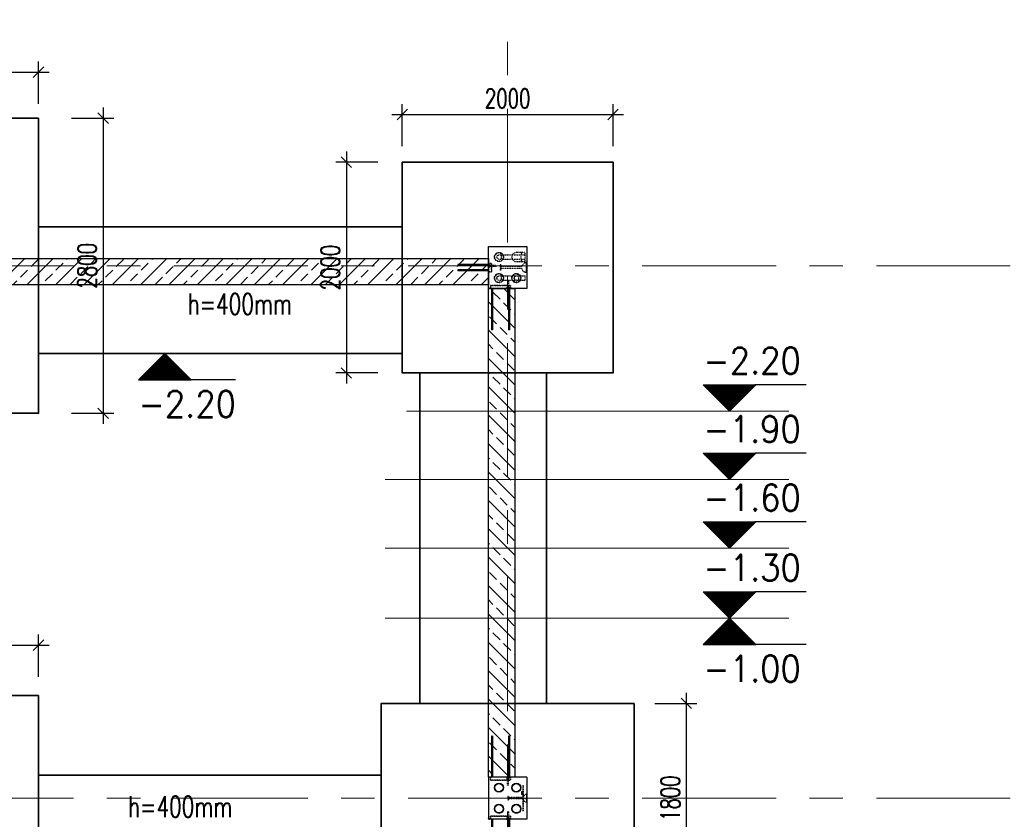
# Model space of a CAD drawing. Header units: millimetres. Extents: x 6071355 to 6728188, y -31956 to 56387.
# Tile 57 of 59: x 6106417 to 6115763, y 39483 to 47070. Entities that reach past the tile are written whole.
import ezdxf

# ---------------------------------------------------------------- set-up
doc = ezdxf.new("R2010")
doc.units = ezdxf.units.MM
doc.header["$MEASUREMENT"] = 0
doc.linetypes.add('DXK_LINE_DOT2', pattern=[3.9198, 1.9599, -1.9599])
doc.linetypes.add('Grid Line', pattern=[2222.5, 1270, -317.5, 317.5, -317.5])
doc.layers.add('A_wymiary', color=7, linetype='Continuous', lineweight=15, true_color=0x848484)
for name, color, linetype in [('BZ_kot', 7, 'Continuous'), ('BZ_MUR_FUND', 8, 'Continuous'), ('BZ_ŚCIANA.ŻELB', 5, 'Continuous'), ('ELEMENTY', 7, 'Continuous')]:
    doc.layers.add(name, color=color, linetype=linetype)
doc.layers.add('M_ŁAWY', color=3, linetype='Continuous', lineweight=35)
doc.layers.add('Standard 1350-A_01-RZUT PARTERU LUSTRO2_28_Nowe_MODO_A1_osie-1_Nr_pióra__7_Nr_pióra__7_Nr_pióra__7', color=7, linetype='Continuous', lineweight=18)
doc.styles.add('ROMANS', font='romans.shx', dxfattribs={"width": 0.8})
doc.styles.add('wymiar', font='romans.shx', dxfattribs={"width": 0.7})
doc.dimstyles.new('AB_100mm', dxfattribs={"dimscale": 100, "dimtxt": 1.8, "dimasz": 1, "dimexe": 1, "dimexo": 0, "dimtad": 1, "dimrnd": 1, "dimtxsty": 'wymiar', "dimblk": 'OBLIQUE', "dimcen": 2.5, "dimdle": 1, "dimclrd": 4, "dimclre": 4, "dimclrt": 3, "dimadec": 0, "dimazin": 0, "dimtfac": 1, "dimtix": 1, "dimtmove": 2, "dimatfit": 3, "dimfxl": 3, "dimfxlon": 1, "dimarcsym": 0})

# ---------------------------------------------------------------- blocks, each defined once
blk = doc.blocks.new('Part-86624973-72582 - 1482')
at = {"layer": 'ELEMENTY', "color": 2, "linetype": 'Continuous'}
for p, q in [((11535.1, 11755), (11535.1, 11390)), ((11935.1, 11755), (11535.1, 11755)), ((11935.1, 11390), (11935.1, 11755)), ((11535.1, 11390), (11935.1, 11390))]:
    blk.add_line(p, q, dxfattribs=at)
blk = doc.blocks.new('Part-86624973-72801 - 1482')
at = {"layer": 'ELEMENTY', "color": 2, "linetype": 'Continuous'}
for p, q in [((16570.1, 11390), (16570.1, 11755)), ((16570.1, 11755), (16970.1, 11755)), ((16970.1, 11390), (16970.1, 11755)), ((16570.1, 11390), (16970.1, 11390))]:
    blk.add_line(p, q, dxfattribs=at)
blk = doc.blocks.new('Part-86624973-72802 - 1482')
at = {"layer": 'ELEMENTY', "color": 1, "linetype": 'DXK_LINE_DOT2'}
for p, q in [((16970.1, 11755), (16960.1, 11755)), ((16960.1, 11755), (16960.1, 11745)), ((16970.1, 11745), (16960.1, 11745)), ((16970.1, 11755), (16970.1, 11745))]:
    blk.add_line(p, q, dxfattribs=at)
blk = doc.blocks.new('Part-86624973-72811 - 1482')
at = {"layer": 'ELEMENTY', "color": 1, "linetype": 'DXK_LINE_DOT2'}
for p, q in [((16645.1, 11575.5), (16585.1, 11575.5)), ((16585.1, 11564.5), (16585.1, 11575.5)), ((16645.1, 11564.5), (16585.1, 11564.5)), ((16645.1, 11564.5), (16645.1, 11575.5))]:
    blk.add_line(p, q, dxfattribs=at)
blk = doc.blocks.new('Part-86624973-72815 - 1482')
at = {"layer": 'ELEMENTY', "color": 1, "linetype": 'DXK_LINE_DOT2'}
for p, q in [((16895.1, 11575.5), (16895.1, 11564.5)), ((16895.1, 11575.5), (16955.1, 11575.5)), ((16895.1, 11564.5), (16955.1, 11564.5)), ((16955.1, 11575.5), (16955.1, 11564.5))]:
    blk.add_line(p, q, dxfattribs=at)
blk = doc.blocks.new('ReinforcementGroup-86624973-72819 - 1482')
at = {"layer": 'ELEMENTY', "color": 1, "linetype": 'Continuous'}
for p, q in [((16180.1, 11715), (16180.1, 11725)), ((16180.1, 11725), (16570.1, 11725)), ((16180.1, 11715), (16180.1, 11725)), ((16180.1, 11725), (16570.1, 11725)), ((16180.1, 11715), (16180.1, 11725)), ((16180.1, 11725), (16570.1, 11725)), ((16180.1, 11715), (16180.1, 11725)), ((16180.1, 11725), (16570.1, 11725)), ((16180.1, 11715), (16180.1, 11725)), ((16180.1, 11725), (16570.1, 11725)), ((16180.1, 11715), (16570.1, 11715)), ((16180.1, 11715), (16570.1, 11715)), ((16180.1, 11715), (16570.1, 11715)), ((16180.1, 11715), (16570.1, 11715)), ((16180.1, 11715), (16570.1, 11715)), ((16180.1, 11555), (16180.1, 11565)), ((16180.1, 11565), (16570.1, 11565)), ((16180.1, 11555), (16180.1, 11565)), ((16180.1, 11565), (16570.1, 11565)), ((16180.1, 11555), (16180.1, 11565)), ((16180.1, 11565), (16570.1, 11565)), ((16180.1, 11555), (16180.1, 11565)), ((16180.1, 11565), (16570.1, 11565)), ((16180.1, 11555), (16180.1, 11565)), ((16180.1, 11565), (16570.1, 11565)), ((16180.1, 11555), (16570.1, 11555)), ((16180.1, 11555), (16570.1, 11555)), ((16180.1, 11555), (16570.1, 11555)), ((16180.1, 11555), (16570.1, 11555)), ((16180.1, 11555), (16570.1, 11555))]:
    blk.add_line(p, q, dxfattribs=at)
blk = doc.blocks.new('Part-86624973-72833 - 1482')
at = {"layer": 'ELEMENTY', "color": 1, "linetype": 'DXK_LINE_DOT2'}
for p, q in [((11817.8, 11665), (11815.1, 11655)), ((11815.1, 11655), (11815.1, 11405)), ((11815.1, 11628.7), (11817.8, 11632.1)), ((11825.1, 11672.3), (11817.8, 11665)), ((11817.8, 11632.1), (11825.1, 11634.6)), ((11835.1, 11675), (11825.1, 11672.3)), ((11825.1, 11634.6), (11835.1, 11635.5)), ((11845.1, 11672.3), (11835.1, 11675)), ((11835.1, 11635.5), (11845.1, 11634.6)), ((11852.5, 11665), (11845.1, 11672.3)), ((11845.1, 11634.6), (11852.5, 11632.1)), ((11855.1, 11655), (11852.5, 11665)), ((11852.5, 11632.1), (11855.1, 11628.7)), ((11855.1, 11655), (11855.1, 11405)), ((11855.1, 11405), (11815.1, 11405))]:
    blk.add_line(p, q, dxfattribs=at)
blk = doc.blocks.new('Part-86624973-72821 - 1482')
at = {"layer": 'ELEMENTY', "color": 1, "linetype": 'DXK_LINE_DOT2'}
for p, q in [((16730.2, 11395), (16730.2, 11390)), ((16730.2, 11395), (16810.2, 11395)), ((16730.2, 11390), (16810.2, 11390)), ((16810.2, 11395), (16810.2, 11390))]:
    blk.add_line(p, q, dxfattribs=at)
blk = doc.blocks.new('Part-86624973-72829 - 1482')
at = {"layer": 'ELEMENTY', "color": 1, "linetype": 'DXK_LINE_DOT2'}
for radius, start, end in [(43.5, 112.5, 292.5), (40, 67.5, 247.5), (43.5, 292.5, 112.5), (40, 247.5, 67.5)]:
    blk.add_arc((11835.1, 11490), radius, start, end, dxfattribs=at)
blk = doc.blocks.new('Part-86624973-72803 - 1482')
at = {"layer": 'ELEMENTY', "color": 2, "linetype": 'Continuous'}
for radius, start, end in [(43.5, 22.5, 202.5), (43.5, 202.5, 22.5), (40, 157.5, 337.5), (40, 337.5, 157.5)]:
    blk.add_arc((16670.1, 11490), radius, start, end, dxfattribs=at)
blk = doc.blocks.new('Part-86624973-72805 - 1482')
at = {"layer": 'ELEMENTY', "color": 2, "linetype": 'Continuous'}
for radius, start, end in [(43.5, 22.5, 202.5), (40, 337.5, 157.5), (43.5, 202.5, 22.5), (40, 157.5, 337.5)]:
    blk.add_arc((16870.1, 11655), radius, start, end, dxfattribs=at)
blk = doc.blocks.new('Part-86624973-72823 - 1482')
at = {"layer": 'ELEMENTY', "color": 1, "linetype": 'DXK_LINE_DOT2'}
for p, q in [((16645.2, 11429), (16645.2, 11425)), ((16645.2, 11429), (16895.2, 11429)), ((16645.2, 11425), (16895.2, 11425)), ((16895.2, 11429), (16895.2, 11425))]:
    blk.add_line(p, q, dxfattribs=at)
blk = doc.blocks.new('Part-86624973-72831 - 1482')
at = {"layer": 'ELEMENTY', "color": 1, "linetype": 'DXK_LINE_DOT2'}
for radius, start, end in [(43.5, 112.5, 292.5), (40, 67.5, 247.5), (43.5, 292.5, 112.5), (40, 247.5, 67.5)]:
    blk.add_arc((11635.1, 11655), radius, start, end, dxfattribs=at)
blk = doc.blocks.new('Part-86624973-72809 - 1482')
at = {"layer": 'ELEMENTY', "color": 1, "linetype": 'DXK_LINE_DOT2'}
for p, q in [((16645.1, 11575.5), (16585.1, 11575.5)), ((16585.1, 11564.5), (16585.1, 11575.5)), ((16645.1, 11564.5), (16585.1, 11564.5)), ((16645.1, 11564.5), (16645.1, 11575.5))]:
    blk.add_line(p, q, dxfattribs=at)
blk = doc.blocks.new('Part-86624973-72804 - 1482')
at = {"layer": 'ELEMENTY', "color": 2, "linetype": 'Continuous'}
for radius, start, end in [(43.5, 22.5, 202.5), (43.5, 202.5, 22.5), (40, 157.5, 337.5), (40, 337.5, 157.5)]:
    blk.add_arc((16870.1, 11490), radius, start, end, dxfattribs=at)
blk = doc.blocks.new('Part-86624973-72806 - 1482')
at = {"layer": 'ELEMENTY', "color": 2, "linetype": 'Continuous'}
for radius, start, end in [(43.5, 22.5, 202.5), (40, 337.5, 157.5), (43.5, 202.5, 22.5), (40, 157.5, 337.5)]:
    blk.add_arc((16670.1, 11655), radius, start, end, dxfattribs=at)
blk = doc.blocks.new('Part-86624973-72807 - 1482')
at = {"layer": 'ELEMENTY', "color": 1, "linetype": 'DXK_LINE_DOT2'}
for p, q in [((16752.6, 11565), (16752.6, 11571)), ((16752.6, 11571), (16752.9, 11571)), ((16752.6, 11565), (16787.6, 11565)), ((16752.9, 11571), (16753.7, 11571)), ((16753.7, 11571), (16787.6, 11571)), ((16763.1, 11427.1), (16763.1, 11565)), ((16777.1, 11427.1), (16777.1, 11565)), ((16787.6, 11565), (16787.6, 11571)), ((16732.9, 11397.6), (16735.3, 11405.2)), ((16735.3, 11405.2), (16739.7, 11412.8)), ((16739.7, 11412.8), (16747.3, 11420.4)), ((16747.3, 11420.4), (16753.6, 11424.2)), ((16753.6, 11424.2), (16759.5, 11426.5)), ((16759.5, 11426.5), (16763.1, 11427.1)), ((16777.1, 11427.1), (16780.8, 11426.5)), ((16780.8, 11426.5), (16786.7, 11424.2)), ((16786.7, 11424.2), (16792.9, 11420.4)), ((16800.5, 11412.8), (16792.9, 11420.4)), ((16805, 11405.2), (16800.5, 11412.8)), ((16807.4, 11397.6), (16805, 11405.2)), ((16732.1, 11390), (16732.9, 11397.6)), ((16808.1, 11390), (16732.1, 11390)), ((16734, 11390), (16734.7, 11397.6)), ((16739.4, 11390), (16740, 11397.6)), ((16747.8, 11390), (16748.3, 11397.6)), ((16758.4, 11390), (16758.6, 11397.6)), ((16770.1, 11390), (16770.1, 11397.6)), ((16781.9, 11390), (16781.7, 11397.6)), ((16792.5, 11390), (16792, 11397.6)), ((16800.9, 11390), (16800.3, 11397.6)), ((16806.3, 11390), (16805.6, 11397.6)), ((16808.1, 11390), (16807.4, 11397.6))]:
    blk.add_line(p, q, dxfattribs=at)
blk = doc.blocks.new('Part-86624973-72808 - 1482')
at = {"layer": 'ELEMENTY', "color": 2, "linetype": 'Continuous'}
for p, q in [((16570.1, 11578.3), (16570.1, 11583.3)), ((16570.1, 11583.3), (16571.1, 11583.3)), ((16584.1, 11578.3), (16570.1, 11578.3)), ((16570.1, 11556.8), (16570.1, 11561.8)), ((16570.1, 11561.8), (16584.1, 11561.8)), ((16571.1, 11556.8), (16570.1, 11556.8)), ((16571.1, 11583.3), (16571.1, 11579.3)), ((16571.1, 11579.3), (16585.1, 11579.3)), ((16585.1, 11560.8), (16571.1, 11560.8)), ((16571.1, 11556.8), (16571.1, 11560.8)), ((16584.1, 11561.8), (16584.1, 11578.3)), ((16585.1, 11579.3), (16585.1, 11560.8))]:
    blk.add_line(p, q, dxfattribs=at)
blk = doc.blocks.new('Part-86624973-72810 - 1482')
at = {"layer": 'ELEMENTY', "color": 1, "linetype": 'DXK_LINE_DOT2'}
for p, q in [((16645.1, 11575.5), (16585.1, 11575.5)), ((16585.1, 11564.5), (16585.1, 11575.5)), ((16645.1, 11564.5), (16585.1, 11564.5)), ((16645.1, 11564.5), (16645.1, 11575.5))]:
    blk.add_line(p, q, dxfattribs=at)
blk = doc.blocks.new('Part-86624973-72812 - 1482')
at = {"layer": 'ELEMENTY', "color": 2, "linetype": 'Continuous'}
for p, q in [((16955.1, 11560.8), (16955.1, 11579.3)), ((16955.1, 11579.3), (16969.1, 11579.3)), ((16969.1, 11560.8), (16955.1, 11560.8)), ((16970.1, 11578.3), (16956.1, 11578.3)), ((16956.1, 11578.3), (16956.1, 11561.8)), ((16956.1, 11561.8), (16970.1, 11561.8)), ((16970.1, 11583.3), (16969.1, 11583.3)), ((16969.1, 11583.3), (16969.1, 11579.3)), ((16969.1, 11556.8), (16969.1, 11560.8)), ((16970.1, 11556.8), (16969.1, 11556.8)), ((16970.1, 11583.3), (16970.1, 11578.3)), ((16970.1, 11561.8), (16970.1, 11556.8))]:
    blk.add_line(p, q, dxfattribs=at)
blk = doc.blocks.new('Part-86624973-72813 - 1482')
at = {"layer": 'ELEMENTY', "color": 1, "linetype": 'DXK_LINE_DOT2'}
for p, q in [((16895.1, 11575.5), (16895.1, 11564.5)), ((16895.1, 11575.5), (16955.1, 11575.5)), ((16895.1, 11564.5), (16955.1, 11564.5)), ((16955.1, 11575.5), (16955.1, 11564.5))]:
    blk.add_line(p, q, dxfattribs=at)
blk = doc.blocks.new('Part-86624973-72814 - 1482')
at = {"layer": 'ELEMENTY', "color": 1, "linetype": 'DXK_LINE_DOT2'}
for p, q in [((16895.1, 11575.5), (16895.1, 11564.5)), ((16895.1, 11575.5), (16955.1, 11575.5)), ((16895.1, 11564.5), (16955.1, 11564.5)), ((16955.1, 11575.5), (16955.1, 11564.5))]:
    blk.add_line(p, q, dxfattribs=at)
blk = doc.blocks.new('Part-86624973-72816 - 1482')
at = {"layer": 'ELEMENTY', "color": 1, "linetype": 'DXK_LINE_DOT2'}
for p, q in [((16940.1, 11735), (16940.1, 11545)), ((16970.1, 11735), (16940.1, 11735)), ((16941.1, 11546), (16941.1, 11734)), ((16941.1, 11734), (16970.1, 11734)), ((16970.1, 11734), (16970.1, 11735)), ((16940.1, 11545), (16970.1, 11545)), ((16970.1, 11546), (16941.1, 11546)), ((16970.1, 11545), (16970.1, 11546))]:
    blk.add_line(p, q, dxfattribs=at)
blk = doc.blocks.new('ReinforcementGroup-86624973-72817 - 1482')
at = {"layer": 'ELEMENTY', "color": 1, "linetype": 'Continuous'}
for p, q in [((16970.1, 11725), (17360.1, 11725)), ((16970.1, 11725), (17360.1, 11725)), ((16970.1, 11725), (17360.1, 11725)), ((16970.1, 11725), (17360.1, 11725)), ((16970.1, 11725), (17360.1, 11725)), ((16970.1, 11715), (17360.1, 11715)), ((16970.1, 11715), (17360.1, 11715)), ((16970.1, 11715), (17360.1, 11715)), ((16970.1, 11715), (17360.1, 11715)), ((16970.1, 11715), (17360.1, 11715)), ((17360.1, 11715), (17360.1, 11725)), ((17360.1, 11715), (17360.1, 11725)), ((17360.1, 11715), (17360.1, 11725)), ((17360.1, 11715), (17360.1, 11725)), ((17360.1, 11715), (17360.1, 11725)), ((16970.1, 11565), (17360.1, 11565)), ((16970.1, 11565), (17360.1, 11565)), ((16970.1, 11565), (17360.1, 11565)), ((16970.1, 11565), (17360.1, 11565)), ((16970.1, 11565), (17360.1, 11565)), ((16970.1, 11555), (17360.1, 11555)), ((16970.1, 11555), (17360.1, 11555)), ((16970.1, 11555), (17360.1, 11555)), ((16970.1, 11555), (17360.1, 11555)), ((16970.1, 11555), (17360.1, 11555)), ((17360.1, 11555), (17360.1, 11565)), ((17360.1, 11555), (17360.1, 11565)), ((17360.1, 11555), (17360.1, 11565)), ((17360.1, 11555), (17360.1, 11565)), ((17360.1, 11555), (17360.1, 11565))]:
    blk.add_line(p, q, dxfattribs=at)
blk = doc.blocks.new('Part-86624973-72818 - 1482')
at = {"layer": 'ELEMENTY', "color": 1, "linetype": 'DXK_LINE_DOT2'}
for p, q in [((16600.1, 11735), (16570.1, 11735)), ((16570.1, 11735), (16570.1, 11734)), ((16570.1, 11734), (16599.1, 11734)), ((16599.1, 11734), (16599.1, 11546)), ((16600.1, 11545), (16600.1, 11735)), ((16599.1, 11546), (16570.1, 11546)), ((16570.1, 11546), (16570.1, 11545)), ((16570.1, 11545), (16600.1, 11545))]:
    blk.add_line(p, q, dxfattribs=at)
blk = doc.blocks.new('Part-86624973-72822 - 1482')
at = {"layer": 'ELEMENTY', "color": 1, "linetype": 'DXK_LINE_DOT2'}
for p, q in [((16772.2, 11425), (16768.2, 11425)), ((16768.2, 11425), (16768.2, 11395)), ((16772.2, 11425), (16772.2, 11395)), ((16772.2, 11395), (16768.2, 11395))]:
    blk.add_line(p, q, dxfattribs=at)
blk = doc.blocks.new('Part-86624973-72824 - 1482')
at = {"layer": 'ELEMENTY', "color": 2, "linetype": 'Continuous'}
for p, q in [((16735.2, 11439), (16705.2, 11439)), ((16705.2, 11439), (16705.2, 11435)), ((16735.2, 11435), (16705.2, 11435)), ((16735.2, 11439), (16735.2, 11435))]:
    blk.add_line(p, q, dxfattribs=at)
blk = doc.blocks.new('Part-86624973-72830 - 1482')
at = {"layer": 'ELEMENTY', "color": 1, "linetype": 'DXK_LINE_DOT2'}
for radius, start, end in [(43.5, 112.5, 292.5), (40, 67.5, 247.5), (43.5, 292.5, 112.5), (40, 247.5, 67.5)]:
    blk.add_arc((11835.1, 11655), radius, start, end, dxfattribs=at)
blk = doc.blocks.new('Part-86624973-72832 - 1482')
at = {"layer": 'ELEMENTY', "color": 1, "linetype": 'DXK_LINE_DOT2'}
for p, q in [((11591.6, 11490), (11595, 11506.7)), ((11595, 11506.7), (11604.4, 11520.8)), ((11604.4, 11520.8), (11618.5, 11530.2)), ((11618.5, 11530.2), (11635.1, 11533.5)), ((11635.1, 11533.5), (11651.8, 11530.2)), ((11651.8, 11530.2), (11665.9, 11520.8)), ((11665.9, 11520.8), (11675.3, 11506.7)), ((11675.3, 11506.7), (11678.6, 11490)), ((11591.6, 11405), (11591.6, 11490)), ((11591.6, 11435.5), (11595, 11439.8)), ((11678.6, 11405), (11591.6, 11405)), ((11595, 11439.8), (11604.4, 11443.5)), ((11604.4, 11443.5), (11618.5, 11445.9)), ((11618.5, 11445.9), (11635.1, 11446.8)), ((11635.1, 11446.8), (11651.8, 11445.9)), ((11651.8, 11445.9), (11665.9, 11443.5)), ((11665.9, 11443.5), (11675.3, 11439.8)), ((11675.3, 11439.8), (11678.6, 11435.5)), ((11678.6, 11490), (11678.6, 11405))]:
    blk.add_line(p, q, dxfattribs=at)
blk = doc.blocks.new('Part-86624973-72834 - 1482')
at = {"layer": 'ELEMENTY', "color": 1, "linetype": 'DXK_LINE_DOT2'}
for p, q in [((11617.8, 11665), (11615.1, 11655)), ((11615.1, 11655), (11615.1, 11405)), ((11615.1, 11628.7), (11617.8, 11632.1)), ((11625.1, 11672.3), (11617.8, 11665)), ((11617.8, 11632.1), (11625.1, 11634.6)), ((11635.1, 11675), (11625.1, 11672.3)), ((11625.1, 11634.6), (11635.1, 11635.5)), ((11645.1, 11672.3), (11635.1, 11675)), ((11635.1, 11635.5), (11645.1, 11634.6)), ((11652.5, 11665), (11645.1, 11672.3)), ((11645.1, 11634.6), (11652.5, 11632.1)), ((11655.1, 11655), (11652.5, 11665)), ((11652.5, 11632.1), (11655.1, 11628.7)), ((11655.1, 11655), (11655.1, 11405)), ((11655.1, 11405), (11615.1, 11405))]:
    blk.add_line(p, q, dxfattribs=at)
blk = doc.blocks.new('Part-86624973-72835 - 1482')
at = {"layer": 'ELEMENTY', "color": 1, "linetype": 'DXK_LINE_DOT2'}
for p, q in [((11817.8, 11500), (11815.1, 11490)), ((11825.1, 11507.3), (11817.8, 11500)), ((11835.1, 11510), (11825.1, 11507.3)), ((11845.1, 11507.3), (11835.1, 11510)), ((11852.5, 11500), (11845.1, 11507.3)), ((11855.1, 11490), (11852.5, 11500)), ((11815.1, 11490), (11815.1, 11405)), ((11815.1, 11463.7), (11817.8, 11467.1)), ((11855.1, 11405), (11815.1, 11405)), ((11817.8, 11467.1), (11825.1, 11469.6)), ((11825.1, 11469.6), (11835.1, 11470.5)), ((11835.1, 11470.5), (11845.1, 11469.6)), ((11845.1, 11469.6), (11852.5, 11467.1)), ((11852.5, 11467.1), (11855.1, 11463.7)), ((11855.1, 11490), (11855.1, 11405))]:
    blk.add_line(p, q, dxfattribs=at)
blk = doc.blocks.new('Part-86624973-72947 - 1482')
at = {"layer": 'ELEMENTY', "color": 1, "linetype": 'DXK_LINE_DOT2'}
for p, q in [((11710.1, 11637), (11710.1, 11645)), ((11710.1, 11645), (11710.5, 11645)), ((11710.1, 11637), (11760.1, 11637)), ((11710.5, 11645), (11760.1, 11645)), ((11725.1, 11437.2), (11725.1, 11637)), ((11745.1, 11437.2), (11745.1, 11637)), ((11760.1, 11637), (11760.1, 11645)), ((11687.6, 11399.7), (11690.7, 11409.4)), ((11690.7, 11409.4), (11696.3, 11419.1)), ((11696.3, 11419.1), (11706, 11428.8)), ((11706, 11428.8), (11714, 11433.7)), ((11714, 11433.7), (11721.6, 11436.6)), ((11721.6, 11436.6), (11725.1, 11437.2)), ((11745.1, 11437.2), (11748.7, 11436.6)), ((11748.7, 11436.6), (11756.3, 11433.7)), ((11756.3, 11433.7), (11764.2, 11428.8)), ((11773.9, 11419.1), (11764.2, 11428.8)), ((11779.6, 11409.4), (11773.9, 11419.1)), ((11782.7, 11399.7), (11779.6, 11409.4)), ((11686.6, 11390), (11687.6, 11399.7)), ((11783.6, 11390), (11686.6, 11390)), ((11689, 11390), (11689.9, 11399.7)), ((11695.9, 11390), (11696.7, 11399.7)), ((11706.6, 11390), (11707.2, 11399.7)), ((11720.2, 11390), (11720.5, 11399.7)), ((11735.1, 11390), (11735.1, 11399.7)), ((11750.1, 11390), (11749.8, 11399.7)), ((11763.7, 11390), (11763.1, 11399.7)), ((11774.4, 11390), (11773.6, 11399.7)), ((11781.3, 11390), (11780.3, 11399.7)), ((11783.6, 11390), (11782.7, 11399.7))]:
    blk.add_line(p, q, dxfattribs=at)
blk = doc.blocks.new('Part-86624973-72948 - 1482')
at = {"layer": 'ELEMENTY', "color": 1, "linetype": 'DXK_LINE_DOT2'}
for p, q in [((11905.1, 11545), (11905.1, 11735)), ((11905.1, 11735), (11935.1, 11735)), ((11935.1, 11734), (11906.1, 11734)), ((11906.1, 11734), (11906.1, 11546)), ((11935.1, 11735), (11935.1, 11734)), ((11935.1, 11545), (11905.1, 11545)), ((11906.1, 11546), (11935.1, 11546)), ((11935.1, 11546), (11935.1, 11545))]:
    blk.add_line(p, q, dxfattribs=at)
blk = doc.blocks.new('ReinforcementGroup-86624973-72949 - 1482')
at = {"layer": 'ELEMENTY', "color": 1, "linetype": 'Continuous'}
for p, q in [((11935.1, 11725), (12325.1, 11725)), ((11935.1, 11725), (12325.1, 11725)), ((11935.1, 11725), (12325.1, 11725)), ((11935.1, 11725), (12325.1, 11725)), ((11935.1, 11725), (12325.1, 11725)), ((11935.1, 11725), (12325.1, 11725)), ((11935.1, 11725), (12325.1, 11725)), ((11935.1, 11725), (12325.1, 11725)), ((11935.1, 11715), (12325.1, 11715)), ((11935.1, 11715), (12325.1, 11715)), ((11935.1, 11715), (12325.1, 11715)), ((11935.1, 11715), (12325.1, 11715)), ((11935.1, 11715), (12325.1, 11715)), ((11935.1, 11715), (12325.1, 11715)), ((11935.1, 11715), (12325.1, 11715)), ((11935.1, 11715), (12325.1, 11715)), ((12325.1, 11715), (12325.1, 11725)), ((12325.1, 11715), (12325.1, 11725)), ((12325.1, 11715), (12325.1, 11725)), ((12325.1, 11715), (12325.1, 11725)), ((12325.1, 11715), (12325.1, 11725)), ((12325.1, 11715), (12325.1, 11725)), ((12325.1, 11715), (12325.1, 11725)), ((12325.1, 11715), (12325.1, 11725)), ((11935.1, 11565), (12325.1, 11565)), ((11935.1, 11565), (12325.1, 11565)), ((11935.1, 11565), (12325.1, 11565)), ((11935.1, 11565), (12325.1, 11565)), ((11935.1, 11565), (12325.1, 11565)), ((11935.1, 11565), (12325.1, 11565)), ((11935.1, 11565), (12325.1, 11565)), ((11935.1, 11565), (12325.1, 11565)), ((11935.1, 11555), (12325.1, 11555)), ((11935.1, 11555), (12325.1, 11555)), ((11935.1, 11555), (12325.1, 11555)), ((11935.1, 11555), (12325.1, 11555)), ((11935.1, 11555), (12325.1, 11555)), ((11935.1, 11555), (12325.1, 11555)), ((11935.1, 11555), (12325.1, 11555)), ((11935.1, 11555), (12325.1, 11555)), ((12325.1, 11555), (12325.1, 11565)), ((12325.1, 11555), (12325.1, 11565)), ((12325.1, 11555), (12325.1, 11565)), ((12325.1, 11555), (12325.1, 11565)), ((12325.1, 11555), (12325.1, 11565)), ((12325.1, 11555), (12325.1, 11565)), ((12325.1, 11555), (12325.1, 11565)), ((12325.1, 11555), (12325.1, 11565))]:
    blk.add_line(p, q, dxfattribs=at)
blk = doc.blocks.new('Part-86624973-72950 - 1482')
at = {"layer": 'ELEMENTY', "color": 1, "linetype": 'DXK_LINE_DOT2'}
for p, q in [((11695.1, 11725), (11695.1, 11755)), ((11695.1, 11755), (11696.1, 11755)), ((11775.1, 11725), (11695.1, 11725)), ((11696.1, 11755), (11696.1, 11726)), ((11696.1, 11726), (11774.1, 11726)), ((11774.1, 11726), (11774.1, 11755)), ((11774.1, 11755), (11775.1, 11755)), ((11775.1, 11755), (11775.1, 11725))]:
    blk.add_line(p, q, dxfattribs=at)
blk = doc.blocks.new('ReinforcementGroup-86624973-72951 - 1482')
at = {"layer": 'ELEMENTY', "color": 1, "linetype": 'Continuous'}
for p, q in [((11705.1, 12045), (11715.1, 12045)), ((11705.1, 11755), (11705.1, 12045)), ((11705.1, 12045), (11715.1, 12045)), ((11705.1, 11755), (11705.1, 12045)), ((11705.1, 12045), (11715.1, 12045)), ((11705.1, 11755), (11705.1, 12045)), ((11705.1, 12045), (11715.1, 12045)), ((11705.1, 11755), (11705.1, 12045)), ((11705.1, 12045), (11715.1, 12045)), ((11705.1, 11755), (11705.1, 12045)), ((11705.1, 12045), (11715.1, 12045)), ((11705.1, 11755), (11705.1, 12045)), ((11705.1, 12045), (11715.1, 12045)), ((11705.1, 11755), (11705.1, 12045)), ((11705.1, 12045), (11715.1, 12045)), ((11705.1, 11755), (11705.1, 12045)), ((11715.1, 11755), (11715.1, 12045)), ((11715.1, 11755), (11715.1, 12045)), ((11715.1, 11755), (11715.1, 12045)), ((11715.1, 11755), (11715.1, 12045)), ((11715.1, 11755), (11715.1, 12045)), ((11715.1, 11755), (11715.1, 12045)), ((11715.1, 11755), (11715.1, 12045)), ((11715.1, 11755), (11715.1, 12045)), ((11755.1, 12045), (11765.1, 12045)), ((11755.1, 11755), (11755.1, 12045)), ((11755.1, 12045), (11765.1, 12045)), ((11755.1, 11755), (11755.1, 12045)), ((11755.1, 12045), (11765.1, 12045)), ((11755.1, 11755), (11755.1, 12045)), ((11755.1, 12045), (11765.1, 12045)), ((11755.1, 11755), (11755.1, 12045)), ((11755.1, 12045), (11765.1, 12045)), ((11755.1, 11755), (11755.1, 12045)), ((11755.1, 12045), (11765.1, 12045)), ((11755.1, 11755), (11755.1, 12045)), ((11755.1, 12045), (11765.1, 12045)), ((11755.1, 11755), (11755.1, 12045)), ((11755.1, 12045), (11765.1, 12045)), ((11755.1, 11755), (11755.1, 12045)), ((11765.1, 11755), (11765.1, 12045)), ((11765.1, 11755), (11765.1, 12045)), ((11765.1, 11755), (11765.1, 12045)), ((11765.1, 11755), (11765.1, 12045)), ((11765.1, 11755), (11765.1, 12045)), ((11765.1, 11755), (11765.1, 12045)), ((11765.1, 11755), (11765.1, 12045)), ((11765.1, 11755), (11765.1, 12045))]:
    blk.add_line(p, q, dxfattribs=at)
blk = doc.blocks.new('Part-86624973-72952 - 1482')
at = {"layer": 'ELEMENTY', "color": 2, "linetype": 'Continuous'}
for p, q in [((11920.1, 11560.8), (11920.1, 11579.3)), ((11920.1, 11579.3), (11934.1, 11579.3)), ((11934.1, 11560.8), (11920.1, 11560.8)), ((11935.1, 11578.3), (11921.1, 11578.3)), ((11921.1, 11578.3), (11921.1, 11561.8)), ((11921.1, 11561.8), (11935.1, 11561.8)), ((11935.1, 11583.3), (11934.1, 11583.3)), ((11934.1, 11583.3), (11934.1, 11579.3)), ((11934.1, 11556.8), (11934.1, 11560.8)), ((11935.1, 11556.8), (11934.1, 11556.8)), ((11935.1, 11583.3), (11935.1, 11578.3)), ((11935.1, 11561.8), (11935.1, 11556.8))]:
    blk.add_line(p, q, dxfattribs=at)
blk = doc.blocks.new('Part-86624973-72953 - 1482')
at = {"layer": 'ELEMENTY', "color": 1, "linetype": 'DXK_LINE_DOT2'}
for p, q in [((11860.1, 11575.5), (11860.1, 11564.5)), ((11860.1, 11575.5), (11920.1, 11575.5)), ((11860.1, 11564.5), (11920.1, 11564.5)), ((11920.1, 11575.5), (11920.1, 11564.5))]:
    blk.add_line(p, q, dxfattribs=at)
blk = doc.blocks.new('Part-86624973-72954 - 1482')
at = {"layer": 'ELEMENTY', "color": 1, "linetype": 'DXK_LINE_DOT2'}
for p, q in [((11860.1, 11575.5), (11860.1, 11564.5)), ((11860.1, 11575.5), (11920.1, 11575.5)), ((11860.1, 11564.5), (11920.1, 11564.5)), ((11920.1, 11575.5), (11920.1, 11564.5))]:
    blk.add_line(p, q, dxfattribs=at)
blk = doc.blocks.new('Part-86624973-72955 - 1482')
at = {"layer": 'ELEMENTY', "color": 1, "linetype": 'DXK_LINE_DOT2'}
for p, q in [((11860.1, 11575.5), (11860.1, 11564.5)), ((11860.1, 11575.5), (11920.1, 11575.5)), ((11860.1, 11564.5), (11920.1, 11564.5)), ((11920.1, 11575.5), (11920.1, 11564.5))]:
    blk.add_line(p, q, dxfattribs=at)
blk = doc.blocks.new('Part-86624973-72956 - 1482')
at = {"layer": 'ELEMENTY', "color": 2, "linetype": 'Continuous'}
for p, q in [((11706.9, 11754), (11706.9, 11755)), ((11706.9, 11755), (11711.9, 11755)), ((11706.9, 11754), (11710.9, 11754)), ((11710.9, 11740), (11710.9, 11754)), ((11729.4, 11740), (11710.9, 11740)), ((11711.9, 11755), (11711.9, 11741)), ((11711.9, 11741), (11728.4, 11741)), ((11728.4, 11741), (11728.4, 11755)), ((11728.4, 11755), (11733.4, 11755)), ((11733.4, 11754), (11729.4, 11754)), ((11729.4, 11754), (11729.4, 11740)), ((11733.4, 11755), (11733.4, 11754))]:
    blk.add_line(p, q, dxfattribs=at)
blk = doc.blocks.new('Part-86624973-72957 - 1482')
at = {"layer": 'ELEMENTY', "color": 1, "linetype": 'DXK_LINE_DOT2'}
for p, q in [((11714.6, 11680), (11714.6, 11740)), ((11714.6, 11740), (11725.6, 11740)), ((11725.6, 11680), (11725.6, 11740)), ((11714.6, 11680), (11725.6, 11680))]:
    blk.add_line(p, q, dxfattribs=at)
blk = doc.blocks.new('Part-86624973-72958 - 1482')
at = {"layer": 'ELEMENTY', "color": 1, "linetype": 'DXK_LINE_DOT2'}
for p, q in [((11714.6, 11680), (11714.6, 11740)), ((11714.6, 11740), (11725.6, 11740)), ((11725.6, 11680), (11725.6, 11740)), ((11714.6, 11680), (11725.6, 11680))]:
    blk.add_line(p, q, dxfattribs=at)
blk = doc.blocks.new('Part-86624973-72959 - 1482')
at = {"layer": 'ELEMENTY', "color": 1, "linetype": 'DXK_LINE_DOT2'}
for p, q in [((11714.6, 11680), (11714.6, 11740)), ((11714.6, 11740), (11725.6, 11740)), ((11725.6, 11680), (11725.6, 11740)), ((11714.6, 11680), (11725.6, 11680))]:
    blk.add_line(p, q, dxfattribs=at)
blk = doc.blocks.new('*X8950')
at = {"color": 0}
for p, q in [((-40, 242.8), (-40, 243.5)), ((-39, 241.8), (-39, 243.5)), ((-38, 240.8), (-38, 243.5)), ((-37, 239.8), (-37, 243.5)), ((-36, 238.8), (-36, 243.5)), ((-35, 237.8), (-35, 243.5)), ((-34, 236.8), (-34, 243.5)), ((-33, 235.8), (-33, 243.5)), ((-32, 234.8), (-32, 243.5)), ((-31, 233.8), (-31, 243.5)), ((-30, 232.8), (-30, 243.5)), ((-29, 231.8), (-29, 243.5)), ((-28, 230.8), (-28, 243.5)), ((-27, 229.8), (-27, 243.5)), ((-26, 228.8), (-26, 243.5)), ((-25, 227.8), (-25, 243.5)), ((-24, 226.8), (-24, 243.5)), ((-23, 225.8), (-23, 243.5)), ((-22, 224.8), (-22, 243.5)), ((-21, 223.8), (-21, 243.5)), ((-20, 222.8), (-20, 243.5)), ((-19, 221.8), (-19, 243.5)), ((-18, 220.8), (-18, 243.5)), ((-17, 219.8), (-17, 243.5)), ((-16, 218.8), (-16, 243.5)), ((-15, 217.8), (-15, 243.5)), ((-14, 216.8), (-14, 243.5)), ((-13, 215.8), (-13, 243.5)), ((-12, 214.8), (-12, 243.5)), ((-11, 213.8), (-11, 243.5)), ((-10, 212.8), (-10, 243.5)), ((-9, 211.8), (-9, 243.5)), ((-8, 210.8), (-8, 243.5)), ((-7, 209.8), (-7, 243.5)), ((-6, 208.8), (-6, 243.5)), ((-5, 209.2), (-5, 243.5)), ((-4, 210.2), (-4, 243.5)), ((-3, 211.2), (-3, 243.5)), ((-2, 212.2), (-2, 243.5)), ((-1, 213.2), (-1, 243.5)), ((0, 214.2), (0, 243.5)), ((1, 215.2), (1, 243.5)), ((2, 216.2), (2, 243.5)), ((3, 217.2), (3, 243.5)), ((4, 218.2), (4, 243.5)), ((5, 219.2), (5, 243.5)), ((6, 220.2), (6, 243.5)), ((7, 221.2), (7, 243.5)), ((8, 222.2), (8, 243.5)), ((9, 223.2), (9, 243.5)), ((10, 224.2), (10, 243.5)), ((11, 225.2), (11, 243.5)), ((12, 226.2), (12, 243.5)), ((13, 227.2), (13, 243.5)), ((14, 228.2), (14, 243.5)), ((15, 229.2), (15, 243.5)), ((16, 230.2), (16, 243.5)), ((17, 231.2), (17, 243.5)), ((18, 232.2), (18, 243.5)), ((19, 233.2), (19, 243.5)), ((20, 234.2), (20, 243.5)), ((21, 235.2), (21, 243.5)), ((22, 236.2), (22, 243.5)), ((23, 237.2), (23, 243.5)), ((24, 238.2), (24, 243.5)), ((25, 239.2), (25, 243.5)), ((26, 240.2), (26, 243.5)), ((27, 241.2), (27, 243.5)), ((28, 242.2), (28, 243.5)), ((29, 243.2), (29, 243.5))]:
    blk.add_line(p, q, dxfattribs=at)
blk = doc.blocks.new('EKOT2')
blk.add_lwpolyline([(-35, 35), (35, 35), (0, 0)], close=True)
blk.add_blockref('*X8950', (5.7, -208.5))
at = {"style": 'ROMANS', "width": 0.9}
blk.add_attdef('POZIOM', (-35, 49.6), '', height=35, dxfattribs=at)
blk = doc.blocks.new('_Oblique')
at = {"color": 0, "linetype": 'ByBlock', "lineweight": -2}
blk.add_line((-0.5, -0.5), (0.5, 0.5), dxfattribs=at)
blk = doc.blocks.new('*D12766')
at = {"layer": 'A_wymiary', "color": 4, "lineweight": -2}
for p, q in [((6123408, 53673.3), (6123408, -28174.3)), ((6123108, 53573.3), (6123508, 53573.3)), ((6123108, -28074.3), (6123508, -28074.3))]:
    blk.add_line(p, q, dxfattribs=at)
at = {"layer": 'Defpoints', "color": 0}
for p in [(6111846.4, 53573.3), (6120641.4, -28074.3), (6123408, -28074.3)]:
    blk.add_point(p, dxfattribs=at)
at = {"layer": 'A_wymiary', "color": 4, "lineweight": -2, "xscale": 100, "yscale": 100, "zscale": 100}
for p, rotation in [((6123408, 53573.3), 90), ((6123408, -28074.3), 270)]:
    blk.add_blockref('_Oblique', p, dxfattribs=dict(at, rotation=rotation))
at = {"layer": 'A_wymiary', "color": 3, "insert": (6123255.5, 12749.5), "char_height": 180, "attachment_point": 5, "rotation": 90, "style": 'wymiar'}
blk.add_mtext('81648', dxfattribs=at)
blk = doc.blocks.new('*D12833')
at = {"layer": 'A_wymiary', "color": 4, "lineweight": -2}
for p, q in [((6104596.4, 40835.8), (6104596.4, 41235.8)), ((6106596.4, 40835.8), (6106596.4, 41235.8)), ((6104496.4, 41135.8), (6106696.4, 41135.8))]:
    blk.add_line(p, q, dxfattribs=at)
at = {"layer": 'Defpoints', "color": 0}
for p in [(6106596.4, 41135.8), (6104596.4, 40665.3), (6106596.4, 40665.3)]:
    blk.add_point(p, dxfattribs=at)
at = {"layer": 'A_wymiary', "color": 4, "lineweight": -2, "xscale": 100, "yscale": 100, "zscale": 100, "rotation": 180}
blk.add_blockref('_Oblique', (6104596.4, 41135.8), dxfattribs=at)
at = {"layer": 'A_wymiary', "color": 4, "lineweight": -2, "xscale": 100, "yscale": 100, "zscale": 100}
blk.add_blockref('_Oblique', (6106596.4, 41135.8), dxfattribs=at)
at = {"layer": 'A_wymiary', "color": 3, "insert": (6105596.4, 41288.3), "char_height": 180, "attachment_point": 5, "style": 'wymiar'}
blk.add_mtext('2000', dxfattribs=at)
blk = doc.blocks.new('*D12840')
at = {"layer": 'A_wymiary', "color": 4, "lineweight": -2}
for p, q in [((6104596.4, 46272.1), (6104596.4, 46672.1)), ((6106596.4, 46272.1), (6106596.4, 46672.1)), ((6104496.4, 46572.1), (6106696.4, 46572.1))]:
    blk.add_line(p, q, dxfattribs=at)
at = {"layer": 'Defpoints', "color": 0}
for p in [(6106596.4, 46572.1), (6104596.4, 46135.3), (6106596.4, 46135.3)]:
    blk.add_point(p, dxfattribs=at)
at = {"layer": 'A_wymiary', "color": 4, "lineweight": -2, "xscale": 100, "yscale": 100, "zscale": 100, "rotation": 180}
blk.add_blockref('_Oblique', (6104596.4, 46572.1), dxfattribs=at)
at = {"layer": 'A_wymiary', "color": 4, "lineweight": -2, "xscale": 100, "yscale": 100, "zscale": 100}
blk.add_blockref('_Oblique', (6106596.4, 46572.1), dxfattribs=at)
at = {"layer": 'A_wymiary', "color": 3, "insert": (6105596.4, 46724.6), "char_height": 180, "attachment_point": 5, "style": 'wymiar'}
blk.add_mtext('2000', dxfattribs=at)
blk = doc.blocks.new('*D12841')
at = {"layer": 'A_wymiary', "color": 4, "lineweight": -2}
for p, q in [((6107210.2, 46235.3), (6107210.2, 43235.3)), ((6106910.2, 46135.3), (6107310.2, 46135.3)), ((6106910.2, 43335.3), (6107310.2, 43335.3))]:
    blk.add_line(p, q, dxfattribs=at)
at = {"layer": 'Defpoints', "color": 0}
for p in [(6106596.4, 46135.3), (6106596.4, 43335.3), (6107210.2, 43335.3)]:
    blk.add_point(p, dxfattribs=at)
at = {"layer": 'A_wymiary', "color": 4, "lineweight": -2, "xscale": 100, "yscale": 100, "zscale": 100}
for p, rotation in [((6107210.2, 46135.3), 90), ((6107210.2, 43335.3), 270)]:
    blk.add_blockref('_Oblique', p, dxfattribs=dict(at, rotation=rotation))
at = {"layer": 'A_wymiary', "color": 3, "insert": (6107057.7, 44735.3), "char_height": 180, "attachment_point": 5, "rotation": 90, "style": 'wymiar'}
blk.add_mtext('2800', dxfattribs=at)
blk = doc.blocks.new('*D12842')
at = {"layer": 'A_wymiary', "color": 4, "lineweight": -2}
for p, q in [((6110048.9, 45869.7), (6110048.9, 46269.7)), ((6112048.9, 45869.7), (6112048.9, 46269.7)), ((6109948.9, 46169.7), (6112148.9, 46169.7))]:
    blk.add_line(p, q, dxfattribs=at)
at = {"layer": 'Defpoints', "color": 0}
for p in [(6112048.9, 46169.7), (6110048.9, 45717.8), (6112048.9, 45717.8)]:
    blk.add_point(p, dxfattribs=at)
at = {"layer": 'A_wymiary', "color": 4, "lineweight": -2, "xscale": 100, "yscale": 100, "zscale": 100, "rotation": 180}
blk.add_blockref('_Oblique', (6110048.9, 46169.7), dxfattribs=at)
at = {"layer": 'A_wymiary', "color": 4, "lineweight": -2, "xscale": 100, "yscale": 100, "zscale": 100}
blk.add_blockref('_Oblique', (6112048.9, 46169.7), dxfattribs=at)
at = {"layer": 'A_wymiary', "color": 3, "insert": (6111048.9, 46322.2), "char_height": 180, "attachment_point": 5, "style": 'wymiar'}
blk.add_mtext('2000', dxfattribs=at)
blk = doc.blocks.new('*D12843')
at = {"layer": 'A_wymiary', "color": 4, "lineweight": -2}
for p, q in [((6109518.2, 45817.8), (6109518.2, 43617.8)), ((6109818.2, 45717.8), (6109418.2, 45717.8)), ((6109818.2, 43717.8), (6109418.2, 43717.8))]:
    blk.add_line(p, q, dxfattribs=at)
at = {"layer": 'Defpoints', "color": 0}
for p in [(6110048.9, 45717.8), (6109518.2, 43717.8), (6110048.9, 43717.8)]:
    blk.add_point(p, dxfattribs=at)
at = {"layer": 'A_wymiary', "color": 4, "lineweight": -2, "xscale": 100, "yscale": 100, "zscale": 100}
for p, rotation in [((6109518.2, 45717.8), 90), ((6109518.2, 43717.8), 270)]:
    blk.add_blockref('_Oblique', p, dxfattribs=dict(at, rotation=rotation))
at = {"layer": 'A_wymiary', "color": 3, "insert": (6109365.7, 44717.8), "char_height": 180, "attachment_point": 5, "rotation": 90, "style": 'wymiar'}
blk.add_mtext('2000', dxfattribs=at)
blk = doc.blocks.new('*D12916')
at = {"layer": 'A_wymiary', "color": 4, "lineweight": -2}
for p, q in [((6112745.2, 38682.8), (6112745.2, 40682.8)), ((6112445.2, 40582.8), (6112845.2, 40582.8)), ((6112445.2, 38782.8), (6112845.2, 38782.8))]:
    blk.add_line(p, q, dxfattribs=at)
at = {"layer": 'Defpoints', "color": 0}
for p in [(6112248.9, 40582.8), (6112745.2, 40582.8), (6112248.9, 38782.8)]:
    blk.add_point(p, dxfattribs=at)
at = {"layer": 'A_wymiary', "color": 4, "lineweight": -2, "xscale": 100, "yscale": 100, "zscale": 100}
for p, rotation in [((6112745.2, 40582.8), 90), ((6112745.2, 38782.8), 270)]:
    blk.add_blockref('_Oblique', p, dxfattribs=dict(at, rotation=rotation))
at = {"layer": 'A_wymiary', "color": 3, "insert": (6112592.7, 39682.8), "char_height": 180, "attachment_point": 5, "rotation": 90, "style": 'wymiar'}
blk.add_mtext('1800', dxfattribs=at)

msp = doc.modelspace()

# ---------------------------------------------------------------- hatches: boundary and pattern name
at = {"layer": 'BZ_MUR_FUND', "transparency": 33554687}
h = msp.add_hatch(dxfattribs=at)
h.set_pattern_fill('ANSI33', color=256, scale=30, style=0)
h.set_pattern_definition([(225, (6000244.05, -110183.11), (134.70384, -134.70384), []), (225, (6000109.35, -110183.11), (134.70384, -134.70384), [95.25, -47.625])])
h.paths.add_polyline_path([(6110866.364, 44552.833), (6105796.364, 44552.833), (6105796.364, 44802.833), (6110866.364, 44802.833)])
h = msp.add_hatch(dxfattribs=at)
h.set_pattern_fill('ANSI33', color=256, scale=30, angle=270, style=0)
h.set_pattern_definition([(315, (6157954.34, 36908.36), (134.70384, 134.70384), []), (315, (6157954.34, 36773.66), (134.70384, 134.70384), [95.25, -47.625])])
h.paths.add_polyline_path([(6110866.364, 39882.799), (6110866.364, 44517.833), (6111116.364, 44517.833), (6111116.364, 39882.805)])

# ---------------------------------------------------------------- linework, layer by layer
at = {"layer": 'BZ_kot'}
for points in [[(6108466.982, 43652.833), (6108034.839, 43652.833)], [(6113882.199, 43605.551), (6113396.402, 43605.551)], [(6113882.199, 42955.551), (6113396.402, 42955.551)], [(6113882.199, 42305.551), (6113396.402, 42305.551)], [(6113882.199, 41640.551), (6113396.402, 41640.551)], [(6113882.199, 41140.551), (6113396.402, 41140.551)]]:
    msp.add_lwpolyline(points, dxfattribs=at)
at = {"layer": 'BZ_MUR_FUND', "transparency": 33554687}
for points in [[(6105796.364, 44802.833), (6110866.364, 44802.833), (6110866.364, 44552.833), (6105796.364, 44552.833)], [(6111116.364, 44517.833), (6111116.364, 39882.805), (6110866.364, 39882.799), (6110866.364, 44517.833)]]:
    msp.add_lwpolyline(points, close=True, dxfattribs=at)
at = {"layer": 'BZ_ŚCIANA.ŻELB', "lineweight": 0}
for p, q in [((6110087.322, 43355.551), (6113718.429, 43355.551)), ((6109887.322, 42705.551), (6113718.429, 42705.551)), ((6109887.322, 42055.551), (6113718.429, 42055.551)), ((6109887.322, 41390.551), (6113718.429, 41390.551))]:
    msp.add_line(p, q, dxfattribs=at)
at = {"layer": 'M_ŁAWY', "color": 4}
for points in [[(6106596.364, 46135.333), (6104596.364, 46135.333), (6104596.364, 43335.333), (6106596.364, 43335.333), (6106596.364, 46135.333)], [(6112048.864, 45717.833), (6110048.864, 45717.833), (6110048.864, 43717.833), (6112048.864, 43717.833), (6112048.864, 45717.833)], [(6106596.364, 45102.833), (6110048.864, 45102.833)], [(6106596.364, 43902.833), (6110048.864, 43902.833)], [(6110216.364, 43717.833), (6110216.364, 40582.805)], [(6111416.364, 43717.833), (6111416.364, 40582.805)], [(6106596.364, 40657.793), (6104596.364, 40657.793), (6104596.364, 38657.793), (6106596.364, 38657.793), (6106596.364, 40657.793)], [(6112248.864, 40582.805), (6109848.864, 40582.805), (6109848.864, 38782.805), (6112248.864, 38782.805), (6112248.864, 40582.805)], [(6106596.364, 39902.805), (6109848.864, 39902.805)]]:
    msp.add_lwpolyline(points, dxfattribs=at)
at = {"layer": 'Standard 1350-A_01-RZUT PARTERU LUSTRO2_28_Nowe_MODO_A1_osie-1_Nr_pióra__7_Nr_pióra__7_Nr_pióra__7', "color": 7, "linetype": 'Grid Line', "lineweight": 18}
for p, q in [((6111046.364, 55114.428), (6111046.364, -31556.201)), ((6124708.5, 44732.834), (6079489.176, 44732.834)), ((6124708.5, 39682.834), (6079489.176, 39682.834))]:
    msp.add_line(p, q, dxfattribs=at)

# ---------------------------------------------------------------- block references
at = {"xscale": -1, "rotation": 89.99999999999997}
for name in ['Part-86624973-72582 - 1482', 'Part-86624973-72831 - 1482', 'Part-86624973-72832 - 1482', 'Part-86624973-72834 - 1482', 'Part-86624973-72947 - 1482', 'ReinforcementGroup-86624973-72951 - 1482', 'Part-86624973-72950 - 1482', 'Part-86624973-72956 - 1482', 'Part-86624973-72957 - 1482', 'Part-86624973-72958 - 1482', 'Part-86624973-72959 - 1482', 'Part-86624973-72830 - 1482', 'Part-86624973-72833 - 1482', 'Part-86624973-72953 - 1482', 'Part-86624973-72954 - 1482', 'Part-86624973-72955 - 1482', 'Part-86624973-72829 - 1482', 'Part-86624973-72835 - 1482', 'Part-86624973-72948 - 1482', 'ReinforcementGroup-86624973-72949 - 1482', 'Part-86624973-72952 - 1482', 'ReinforcementGroup-86624973-72819 - 1482', 'Part-86624973-72801 - 1482', 'Part-86624973-72818 - 1482', 'Part-86624973-72806 - 1482', 'Part-86624973-72808 - 1482', 'Part-86624973-72811 - 1482', 'Part-86624973-72809 - 1482', 'Part-86624973-72810 - 1482', 'Part-86624973-72803 - 1482', 'Part-86624973-72807 - 1482', 'Part-86624973-72824 - 1482', 'Part-86624973-72823 - 1482', 'Part-86624973-72821 - 1482', 'Part-86624973-72805 - 1482', 'Part-86624973-72804 - 1482', 'Part-86624973-72822 - 1482', 'Part-86624973-72815 - 1482', 'Part-86624973-72813 - 1482', 'Part-86624973-72814 - 1482', 'Part-86624973-72802 - 1482', 'Part-86624973-72816 - 1482', 'ReinforcementGroup-86624973-72817 - 1482', 'Part-86624973-72812 - 1482']:
    msp.add_blockref(name, (6122621.38, 56452.981), dxfattribs=at)
at = {"layer": 'BZ_kot', "xscale": 7.142857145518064, "yscale": 7.142857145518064, "zscale": 7.142857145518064}
for p, values in [((6113155.812, 43355.551), {'POZIOM': '-2.20'}), ((6113155.812, 42705.551), {'POZIOM': '-1.90'}), ((6113155.812, 42055.551), {'POZIOM': '-1.60'}), ((6113155.812, 41390.551), {'POZIOM': '-1.30'})]:
    msp.add_blockref('EKOT2', p, dxfattribs=at).add_auto_attribs(values)
at = {"layer": 'BZ_kot'}
ref = msp.add_blockref('EKOT2', (6107794.249, 43902.833), dxfattribs=dict(at, xscale=-7.142857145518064, yscale=7.142857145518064, zscale=7.142857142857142, rotation=180))
ref.add_attrib('POZIOM', '-2.20', (6107544.249, 43298.727), dxfattribs={"layer": '0', "height": 250, "style": 'ROMANS', "width": 0.9})
ref = msp.add_blockref('EKOT2', (6113155.812, 41390.551), dxfattribs=dict(at, xscale=-7.142857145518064, yscale=7.142857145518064, zscale=7.142857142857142, rotation=180))
ref.add_attrib('POZIOM', '-1.00', (6112905.812, 40786.445), dxfattribs={"layer": '0', "height": 250, "style": 'ROMANS', "width": 0.9})

# ---------------------------------------------------------------- texts
at = {"layer": 'A_wymiary', "color": 3, "style": 'wymiar', "width": 0.7}
for p in [(6108010.519, 44270.991), (6107445.591, 39503.675)]:
    msp.add_text('h=400mm', height=200, dxfattribs=at).set_placement(p)

# ---------------------------------------------------------------- dimensions: what is measured, and where the dimension line sits
at = {"layer": 'A_wymiary'}
dim = msp.add_linear_dim(base=(6123407.991, -28074.26), p1=(6111846.364, 53573.327), p2=(6120641.364, -28074.26), angle=90, dimstyle='AB_100mm', override={"dimpost": '', "dimtxsty": 'wymiar'}, dxfattribs=at)
dim.commit()
dim.dimension.update_dxf_attribs({"geometry": '*D12766', "text_midpoint": (6123255.491, 12749.533)})
for base, p1, p2, picture, middle in [((6106596.364, 46572.084), (6104596.364, 46135.333), (6106596.364, 46135.333), '*D12840', (6105596.364, 46724.584)), ((6112048.864, 46169.732), (6110048.864, 45717.833), (6112048.864, 45717.833), '*D12842', (6111048.864, 46322.232)), ((6106596.364, 41135.777), (6104596.364, 40665.305), (6106596.364, 40665.305), '*D12833', (6105596.364, 41288.277))]:
    dim = msp.add_linear_dim(base=base, p1=p1, p2=p2, dimstyle='AB_100mm', dxfattribs=at)
    dim.commit()
    dim.dimension.update_dxf_attribs({"geometry": picture, "text_midpoint": middle})
for base, p1, p2, picture, middle in [((6107210.214, 43335.333), (6106596.364, 46135.333), (6106596.364, 43335.333), '*D12841', (6107057.714, 44735.333)), ((6109518.183, 43717.833), (6110048.864, 45717.833), (6110048.864, 43717.833), '*D12843', (6109365.683, 44717.833)), ((6112745.248, 40582.805), (6112248.864, 38782.805), (6112248.864, 40582.805), '*D12916', (6112592.748, 39682.805))]:
    dim = msp.add_linear_dim(base=base, p1=p1, p2=p2, angle=90, dimstyle='AB_100mm', dxfattribs=at)
    dim.commit()
    dim.dimension.update_dxf_attribs({"geometry": picture, "text_midpoint": middle})

doc.saveas('drawing.dxf')
